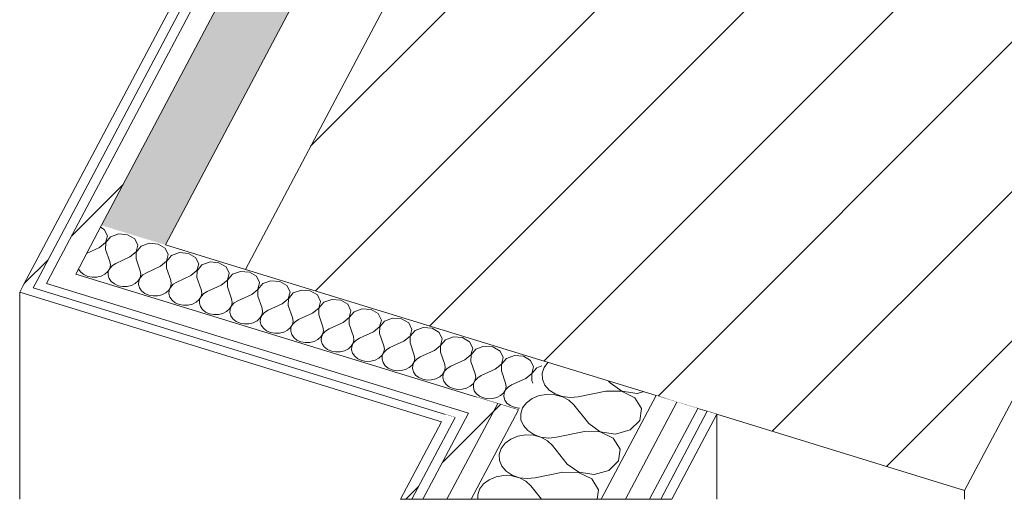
# Model space of a CAD drawing. Header units: millimetres. Extents: x -2220 to 52371, y -4077 to 6953.
# Tile 157 of 256: x 16554 to 17160, y -3983 to -3688. Entities that reach past the tile are written whole.
import ezdxf

# ---------------------------------------------------------------- set-up
doc = ezdxf.new("R2010")
doc.units = ezdxf.units.MM
doc.header["$MEASUREMENT"] = 0
doc.linetypes.add('Wipeout_Contour', pattern=[1000, 0, -1000])
doc.layers.add('10_ESTR_Pilars', color=7, linetype='Continuous')
doc.layers.add('Nuevo_08_E_Envans secs', color=7, linetype='Continuous')
for name, color, linetype, lineweight in [('10_ESTR_Pilars_Pluma_Nº__28', 7, 'Continuous', 20), ('10_ESTR_Pilars_Pluma_Nº__42', 8, 'Continuous', 25), ('10_ESTR_Pilars_Pluma_Nº__88', 7, 'Continuous', 5), ('Nuevo_08_E_Envans secs_Pluma_Nº__1', 7, 'Continuous', 5), ('Nuevo_08_E_Envans secs_Pluma_Nº__47', 7, 'Continuous', 20)]:
    doc.layers.add(name, color=color, linetype=linetype, lineweight=lineweight)
for name, color, linetype, lineweight, true_color in [('Nuevo_08_E_Envans secs_Pluma_Nº__102', 7, 'Continuous', 5, 0xcccccc), ('Nuevo_08_E_Envans secs_Pluma_Nº__171', 171, 'Continuous', 13, 0xaaaaff), ('Nuevo_08_E_Envans secs_Pluma_Nº__177', 7, 'Continuous', 15, 0xf7e046)]:
    doc.layers.add(name, color=color, linetype=linetype, lineweight=lineweight, true_color=true_color)
pattern_1 = [(45, (0, 0), (-183.8478, 183.8478), [195, -65]), (45, (7e-14, 183.85), (-183.8478, 183.8478), [195, -65])]

# ---------------------------------------------------------------- blocks, each defined once
blk = doc.blocks.new('Elem Sección_25_1')
at = {"color": 254, "linetype": 'Wipeout_Contour', "lineweight": 0, "ltscale": 69599.09414}
blk.add_wipeout([(17274.86, -3715.33), (16831.99, -3579.42), (16693.03, -3841.62), (17135.9, -3977.53)], dxfattribs=at).dxf.layer = '10_ESTR_Pilars'
at = {"layer": '10_ESTR_Pilars_Pluma_Nº__42', "linetype": 'Continuous', "lineweight": 25}
h = blk.add_hatch(dxfattribs=at)
h.set_pattern_fill('00_GCT_trama_45º_e1_400__05', color=8, style=0, pattern_type=2)
h.set_pattern_definition([(45, (0, 0), (-45.96194, 45.96194), [])])
h.paths.add_polyline_path([(17274.86, -3715.33), (16831.99, -3579.42), (16693.03, -3841.62), (17135.9, -3977.53)])
at = {"layer": '10_ESTR_Pilars_Pluma_Nº__28', "color": 7, "linetype": 'Continuous', "lineweight": 20}
for p, q in [((16831.99, -3579.42), (16693.03, -3841.62)), ((16831.99, -3579.42), (17156.76, -3679.08)), ((17274.86, -3715.33), (17135.9, -3977.53)), ((16983.36, -3930.72), (17135.9, -3977.53))]:
    blk.add_line(p, q, dxfattribs=at)
at = {"layer": '10_ESTR_Pilars_Pluma_Nº__28', "color": 7, "linetype": 'Continuous', "lineweight": 20, "flags": 128}
for points in [[(17156.76, -3679.08), (17162.67, -3680.9), (17168.57, -3682.71), (17181.36, -3686.63), (17194.16, -3690.56), (17263.05, -3711.7), (17274.86, -3715.33)], [(16693.03, -3841.62), (16877.07, -3898.1), (16945.96, -3919.24), (16958.75, -3923.17), (16971.55, -3927.09), (16977.45, -3928.91), (16983.36, -3930.72)]]:
    blk.add_lwpolyline(points, dxfattribs=at)
at = {"layer": '10_ESTR_Pilars_Pluma_Nº__88', "color": 7, "linetype": 'Continuous', "lineweight": 5}
for p, q in [((17274.86, -3983.04), (17274.86, -3715.33)), ((17135.9, -3983.04), (17135.9, -3977.53))]:
    blk.add_line(p, q, dxfattribs=at)
blk = doc.blocks.new('*X117')
at = {"layer": 'Nuevo_08_E_Envans secs_Pluma_Nº__102', "color": 254, "linetype": 'Continuous', "lineweight": 5, "true_color": 0xcccccc}
for p, q in [((16606.12, -3817.02), (16603.82, -3815.65)), ((16608.05, -3820.96), (16606.12, -3817.02)), ((16615.01, -3819.75), (16610.03, -3821.56)), ((16620.51, -3820.19), (16615.01, -3819.75)), ((16603.21, -3828.16), (16606.97, -3825.08)), ((16607.05, -3825.1), (16606.96, -3829.31)), ((16606.97, -3825.08), (16608.05, -3820.96)), ((16610.03, -3821.56), (16607.05, -3825.1)), ((16624.87, -3822.77), (16620.51, -3820.19)), ((16626.8, -3826.71), (16624.87, -3822.77)), ((16633.76, -3825.5), (16628.78, -3827.32)), ((16639.25, -3825.95), (16633.76, -3825.5)), ((16603.21, -3828.16), (16595.25, -3831.82)), ((16606.96, -3829.31), (16609.56, -3836.74)), ((16621.95, -3833.91), (16625.72, -3830.83)), ((16625.8, -3830.86), (16625.7, -3835.06)), ((16625.72, -3830.83), (16626.8, -3826.71)), ((16628.78, -3827.32), (16625.8, -3830.86)), ((16643.61, -3828.52), (16639.25, -3825.95)), ((16645.54, -3832.46), (16643.61, -3828.52)), ((16652.5, -3831.25), (16647.52, -3833.07)), ((16658, -3831.7), (16652.5, -3831.25)), ((16662.36, -3834.28), (16658, -3831.7)), ((16609.89, -3838.85), (16609.56, -3836.74)), ((16613.31, -3837.89), (16611.14, -3839.23)), ((16621.95, -3833.91), (16613.31, -3837.89)), ((16625.7, -3835.06), (16628.3, -3842.49)), ((16640.7, -3839.66), (16644.47, -3836.59)), ((16644.54, -3836.61), (16644.45, -3840.81)), ((16644.47, -3836.59), (16645.54, -3832.46)), ((16647.52, -3833.07), (16644.54, -3836.61)), ((16664.29, -3838.22), (16662.36, -3834.28)), ((16671.25, -3837), (16666.27, -3838.82)), ((16676.74, -3837.45), (16671.25, -3837)), ((16681.11, -3840.03), (16676.74, -3837.45)), ((16590.26, -3841.22), (16590.32, -3841.41)), ((16590.32, -3841.41), (16591.64, -3843.28)), ((16591.64, -3843.28), (16593.59, -3844.8)), ((16606.48, -3844.48), (16608.3, -3842.87)), ((16608.3, -3842.87), (16609.46, -3840.94)), ((16608.62, -3842.97), (16608.46, -3845.09)), ((16609.54, -3840.97), (16608.62, -3842.97)), ((16609.46, -3840.94), (16609.89, -3838.85)), ((16611.14, -3839.23), (16609.54, -3840.97)), ((16628.64, -3844.6), (16628.3, -3842.49)), ((16632.05, -3843.64), (16629.89, -3844.98)), ((16640.7, -3839.66), (16632.05, -3843.64)), ((16644.45, -3840.81), (16647.05, -3848.25)), ((16659.44, -3845.42), (16663.21, -3842.34)), ((16663.29, -3842.36), (16663.19, -3846.57)), ((16663.21, -3842.34), (16664.29, -3838.22)), ((16666.27, -3838.82), (16663.29, -3842.36)), ((16683.04, -3843.97), (16681.11, -3840.03)), ((16681.96, -3848.09), (16683.04, -3843.97)), ((16690, -3842.76), (16685.01, -3844.58)), ((16695.49, -3843.2), (16690, -3842.76)), ((16699.85, -3845.78), (16695.49, -3843.2)), ((16593.59, -3844.8), (16596.01, -3845.86)), ((16596.01, -3845.86), (16598.71, -3846.37)), ((16598.71, -3846.37), (16601.5, -3846.3)), ((16601.5, -3846.3), (16604.16, -3845.66)), ((16604.16, -3845.66), (16606.48, -3844.48)), ((16608.46, -3845.09), (16609.06, -3847.16)), ((16609.06, -3847.16), (16610.39, -3849.03)), ((16610.39, -3849.03), (16612.34, -3850.55)), ((16625.23, -3850.24), (16627.04, -3848.63)), ((16627.04, -3848.63), (16628.21, -3846.7)), ((16627.37, -3848.73), (16627.21, -3850.84)), ((16628.28, -3846.72), (16627.37, -3848.73)), ((16628.21, -3846.7), (16628.64, -3844.6)), ((16629.89, -3844.98), (16628.28, -3846.72)), ((16647.39, -3850.35), (16647.05, -3848.25)), ((16650.8, -3849.4), (16648.63, -3850.74)), ((16659.44, -3845.42), (16650.8, -3849.4)), ((16663.19, -3846.57), (16665.79, -3854)), ((16678.19, -3851.17), (16681.96, -3848.09)), ((16682.03, -3848.11), (16681.94, -3852.32)), ((16685.01, -3844.58), (16682.03, -3848.11)), ((16701.78, -3849.72), (16699.85, -3845.78)), ((16700.7, -3853.84), (16701.78, -3849.72)), ((16708.74, -3848.51), (16703.76, -3850.33)), ((16714.23, -3848.96), (16708.74, -3848.51)), ((16718.6, -3851.53), (16714.23, -3848.96)), ((16612.34, -3850.55), (16614.75, -3851.61)), ((16614.75, -3851.61), (16617.46, -3852.12)), ((16617.46, -3852.12), (16620.25, -3852.06)), ((16620.25, -3852.06), (16622.9, -3851.41)), ((16622.9, -3851.41), (16625.23, -3850.24)), ((16627.21, -3850.84), (16627.81, -3852.92)), ((16627.81, -3852.92), (16629.14, -3854.78)), ((16629.14, -3854.78), (16631.08, -3856.3)), ((16641.65, -3857.16), (16643.97, -3855.99)), ((16643.97, -3855.99), (16645.79, -3854.38)), ((16645.79, -3854.38), (16646.95, -3852.45)), ((16646.11, -3854.48), (16645.95, -3856.6)), ((16647.03, -3852.47), (16646.11, -3854.48)), ((16646.95, -3852.45), (16647.39, -3850.35)), ((16648.63, -3850.74), (16647.03, -3852.47)), ((16665.7, -3858.2), (16666.13, -3856.11)), ((16666.13, -3856.11), (16665.79, -3854)), ((16669.54, -3855.15), (16667.38, -3856.49)), ((16678.19, -3851.17), (16669.54, -3855.15)), ((16681.94, -3852.32), (16684.54, -3859.75)), ((16696.94, -3856.92), (16700.7, -3853.84)), ((16700.78, -3853.87), (16700.69, -3858.07)), ((16703.76, -3850.33), (16700.78, -3853.87)), ((16720.53, -3855.47), (16718.6, -3851.53)), ((16719.45, -3859.6), (16720.53, -3855.47)), ((16722.51, -3856.08), (16719.52, -3859.62)), ((16727.49, -3854.26), (16722.51, -3856.08)), ((16732.98, -3854.71), (16727.49, -3854.26)), ((16737.34, -3857.29), (16732.98, -3854.71)), ((16631.08, -3856.3), (16633.5, -3857.36)), ((16633.5, -3857.36), (16636.2, -3857.88)), ((16636.2, -3857.88), (16638.99, -3857.81)), ((16638.99, -3857.81), (16641.65, -3857.16)), ((16645.95, -3856.6), (16646.56, -3858.67)), ((16646.56, -3858.67), (16647.88, -3860.54)), ((16647.88, -3860.54), (16649.83, -3862.06)), ((16649.83, -3862.06), (16652.24, -3863.11)), ((16660.39, -3862.92), (16662.72, -3861.74)), ((16662.72, -3861.74), (16664.53, -3860.13)), ((16664.53, -3860.13), (16665.7, -3858.2)), ((16664.86, -3860.23), (16664.7, -3862.35)), ((16665.78, -3858.23), (16664.86, -3860.23)), ((16667.38, -3856.49), (16665.78, -3858.23)), ((16684.45, -3863.96), (16684.88, -3861.86)), ((16684.88, -3861.86), (16684.54, -3859.75)), ((16688.29, -3860.9), (16686.12, -3862.24)), ((16696.94, -3856.92), (16688.29, -3860.9)), ((16700.69, -3858.07), (16703.28, -3865.5)), ((16715.68, -3862.67), (16719.45, -3859.6)), ((16719.52, -3859.62), (16719.43, -3863.82)), ((16739.27, -3861.23), (16737.34, -3857.29)), ((16738.19, -3865.35), (16739.27, -3861.23)), ((16741.25, -3861.83), (16738.27, -3865.37)), ((16746.23, -3860.02), (16741.25, -3861.83)), ((16751.72, -3860.46), (16746.23, -3860.02)), ((16756.09, -3863.04), (16751.72, -3860.46)), ((16652.24, -3863.11), (16654.95, -3863.63)), ((16654.95, -3863.63), (16657.74, -3863.56)), ((16657.74, -3863.56), (16660.39, -3862.92)), ((16664.7, -3862.35), (16665.3, -3864.42)), ((16665.3, -3864.42), (16666.63, -3866.29)), ((16666.63, -3866.29), (16668.57, -3867.81)), ((16668.57, -3867.81), (16670.99, -3868.87)), ((16679.14, -3868.67), (16681.46, -3867.5)), ((16681.46, -3867.5), (16683.28, -3865.88)), ((16683.28, -3865.88), (16684.45, -3863.96)), ((16683.6, -3865.98), (16683.44, -3868.1)), ((16683.44, -3868.1), (16684.05, -3870.17)), ((16684.52, -3863.98), (16683.6, -3865.98)), ((16686.12, -3862.24), (16684.52, -3863.98)), ((16703.19, -3869.71), (16703.62, -3867.61)), ((16704.87, -3867.99), (16703.27, -3869.73)), ((16703.62, -3867.61), (16703.28, -3865.5)), ((16707.03, -3866.66), (16704.87, -3867.99)), ((16715.68, -3862.67), (16707.03, -3866.66)), ((16719.43, -3863.82), (16722.03, -3871.26)), ((16734.43, -3868.43), (16738.19, -3865.35)), ((16738.27, -3865.37), (16738.18, -3869.58)), ((16758.02, -3866.98), (16756.09, -3863.04)), ((16756.94, -3871.1), (16758.02, -3866.98)), ((16760, -3867.59), (16757.01, -3871.13)), ((16764.98, -3865.77), (16760, -3867.59)), ((16770.47, -3866.22), (16764.98, -3865.77)), ((16774.83, -3868.79), (16770.47, -3866.22)), ((16670.99, -3868.87), (16673.7, -3869.38)), ((16673.7, -3869.38), (16676.48, -3869.31)), ((16676.48, -3869.31), (16679.14, -3868.67)), ((16684.05, -3870.17), (16685.37, -3872.04)), ((16685.37, -3872.04), (16687.32, -3873.56)), ((16687.32, -3873.56), (16689.74, -3874.62)), ((16697.88, -3874.42), (16700.21, -3873.25)), ((16700.21, -3873.25), (16702.02, -3871.64)), ((16702.02, -3871.64), (16703.19, -3869.71)), ((16702.35, -3871.74), (16702.19, -3873.86)), ((16702.19, -3873.86), (16702.79, -3875.93)), ((16703.27, -3869.73), (16702.35, -3871.74)), ((16721.94, -3875.46), (16722.37, -3873.36)), ((16723.61, -3873.75), (16722.01, -3875.48)), ((16722.37, -3873.36), (16722.03, -3871.26)), ((16725.78, -3872.41), (16723.61, -3873.75)), ((16734.43, -3868.43), (16725.78, -3872.41)), ((16738.18, -3869.58), (16740.77, -3877.01)), ((16753.17, -3874.18), (16744.52, -3878.16)), ((16753.17, -3874.18), (16756.94, -3871.1)), ((16757.01, -3871.13), (16756.92, -3875.33)), ((16776.76, -3872.73), (16774.83, -3868.79)), ((16775.68, -3876.86), (16776.76, -3872.73)), ((16778.74, -3873.34), (16775.76, -3876.88)), ((16783.72, -3871.52), (16778.74, -3873.34)), ((16789.22, -3871.97), (16783.72, -3871.52)), ((16793.58, -3874.55), (16789.22, -3871.97)), ((16689.74, -3874.62), (16692.44, -3875.13)), ((16692.44, -3875.13), (16695.23, -3875.07)), ((16695.23, -3875.07), (16697.88, -3874.42)), ((16702.79, -3875.93), (16704.12, -3877.79)), ((16704.12, -3877.79), (16706.06, -3879.31)), ((16706.06, -3879.31), (16708.48, -3880.37)), ((16708.48, -3880.37), (16711.19, -3880.89)), ((16713.97, -3880.82), (16716.63, -3880.17)), ((16716.63, -3880.17), (16718.95, -3879)), ((16718.95, -3879), (16720.77, -3877.39)), ((16720.77, -3877.39), (16721.94, -3875.46)), ((16721.1, -3877.49), (16720.93, -3879.61)), ((16720.93, -3879.61), (16721.54, -3881.68)), ((16722.01, -3875.48), (16721.1, -3877.49)), ((16740.68, -3881.21), (16741.11, -3879.12)), ((16742.36, -3879.5), (16740.76, -3881.24)), ((16741.11, -3879.12), (16740.77, -3877.01)), ((16744.52, -3878.16), (16742.36, -3879.5)), ((16756.92, -3875.33), (16759.52, -3882.76)), ((16771.92, -3879.93), (16763.27, -3883.91)), ((16771.92, -3879.93), (16775.68, -3876.86)), ((16775.76, -3876.88), (16775.67, -3881.08)), ((16795.51, -3878.48), (16793.58, -3874.55)), ((16794.43, -3882.61), (16795.51, -3878.48)), ((16797.49, -3879.09), (16794.51, -3882.63)), ((16802.47, -3877.27), (16797.49, -3879.09)), ((16807.96, -3877.72), (16802.47, -3877.27)), ((16812.32, -3880.3), (16807.96, -3877.72)), ((16814.25, -3884.24), (16812.32, -3880.3)), ((16711.19, -3880.89), (16713.97, -3880.82)), ((16721.54, -3881.68), (16722.86, -3883.55)), ((16722.86, -3883.55), (16724.81, -3885.07)), ((16724.81, -3885.07), (16727.23, -3886.13)), ((16727.23, -3886.13), (16729.93, -3886.64)), ((16732.72, -3886.57), (16735.38, -3885.93)), ((16735.38, -3885.93), (16737.7, -3884.75)), ((16737.7, -3884.75), (16739.52, -3883.14)), ((16739.52, -3883.14), (16740.68, -3881.21)), ((16739.84, -3883.24), (16739.68, -3885.36)), ((16739.68, -3885.36), (16740.28, -3887.43)), ((16740.76, -3881.24), (16739.84, -3883.24)), ((16759.43, -3886.97), (16759.86, -3884.87)), ((16761.11, -3885.25), (16759.5, -3886.99)), ((16759.86, -3884.87), (16759.52, -3882.76)), ((16763.27, -3883.91), (16761.11, -3885.25)), ((16775.67, -3881.08), (16778.27, -3888.52)), ((16790.66, -3885.68), (16782.02, -3889.67)), ((16790.66, -3885.68), (16794.43, -3882.61)), ((16794.51, -3882.63), (16794.41, -3886.84)), ((16813.18, -3888.36), (16814.25, -3884.24)), ((16816.23, -3884.84), (16813.25, -3888.38)), ((16821.21, -3883.03), (16816.23, -3884.84)), ((16826.71, -3883.47), (16821.21, -3883.03)), ((16831.07, -3886.05), (16826.71, -3883.47)), ((16833, -3889.99), (16831.07, -3886.05)), ((16729.93, -3886.64), (16732.72, -3886.57)), ((16740.28, -3887.43), (16741.61, -3889.3)), ((16741.61, -3889.3), (16743.56, -3890.82)), ((16743.56, -3890.82), (16745.97, -3891.88)), ((16745.97, -3891.88), (16748.68, -3892.39)), ((16748.68, -3892.39), (16751.46, -3892.32)), ((16751.46, -3892.32), (16754.12, -3891.68)), ((16754.12, -3891.68), (16756.45, -3890.51)), ((16756.45, -3890.51), (16758.26, -3888.89)), ((16758.26, -3888.89), (16759.43, -3886.97)), ((16758.59, -3889), (16758.42, -3891.11)), ((16758.42, -3891.11), (16759.03, -3893.19)), ((16759.5, -3886.99), (16758.59, -3889)), ((16778.17, -3892.72), (16778.6, -3890.62)), ((16779.85, -3891.01), (16778.25, -3892.74)), ((16778.6, -3890.62), (16778.27, -3888.52)), ((16782.02, -3889.67), (16779.85, -3891.01)), ((16794.41, -3886.84), (16797.01, -3894.27)), ((16809.41, -3891.44), (16800.76, -3895.42)), ((16809.41, -3891.44), (16813.18, -3888.36)), ((16813.25, -3888.38), (16813.16, -3892.59)), ((16831.92, -3894.11), (16833, -3889.99)), ((16834.98, -3890.6), (16832, -3894.14)), ((16839.96, -3888.78), (16834.98, -3890.6)), ((16845.45, -3889.23), (16839.96, -3888.78)), ((16849.82, -3891.8), (16845.45, -3889.23)), ((16851.75, -3895.74), (16849.82, -3891.8)), ((16759.03, -3893.19), (16760.36, -3895.05)), ((16760.36, -3895.05), (16762.3, -3896.57)), ((16762.3, -3896.57), (16764.72, -3897.63)), ((16764.72, -3897.63), (16767.42, -3898.15)), ((16767.42, -3898.15), (16770.21, -3898.08)), ((16770.21, -3898.08), (16772.87, -3897.43)), ((16772.87, -3897.43), (16775.19, -3896.26)), ((16775.19, -3896.26), (16777.01, -3894.65)), ((16777.01, -3894.65), (16778.17, -3892.72)), ((16777.33, -3894.75), (16777.17, -3896.87)), ((16777.17, -3896.87), (16777.78, -3898.94)), ((16778.25, -3892.74), (16777.33, -3894.75)), ((16795.75, -3900.4), (16796.92, -3898.47)), ((16797, -3898.5), (16796.08, -3900.5)), ((16796.92, -3898.47), (16797.35, -3896.38)), ((16798.6, -3896.76), (16797, -3898.5)), ((16797.35, -3896.38), (16797.01, -3894.27)), ((16800.76, -3895.42), (16798.6, -3896.76)), ((16813.16, -3892.59), (16815.76, -3900.02)), ((16828.16, -3897.19), (16819.51, -3901.17)), ((16828.16, -3897.19), (16831.92, -3894.11)), ((16832, -3894.14), (16831.9, -3898.34)), ((16831.9, -3898.34), (16834.5, -3905.77)), ((16850.67, -3899.87), (16851.75, -3895.74)), ((16853.72, -3896.35), (16850.74, -3899.89)), ((16858.71, -3894.53), (16853.72, -3896.35)), ((16864.2, -3894.98), (16858.71, -3894.53)), ((16868.56, -3897.56), (16864.2, -3894.98)), ((16870.49, -3901.5), (16868.56, -3897.56)), ((16777.78, -3898.94), (16779.1, -3900.81)), ((16779.1, -3900.81), (16781.05, -3902.33)), ((16781.05, -3902.33), (16783.46, -3903.38)), ((16783.46, -3903.38), (16786.17, -3903.9)), ((16786.17, -3903.9), (16788.96, -3903.83)), ((16788.96, -3903.83), (16791.61, -3903.19)), ((16791.61, -3903.19), (16793.94, -3902.01)), ((16793.94, -3902.01), (16795.75, -3900.4)), ((16796.08, -3900.5), (16795.92, -3902.62)), ((16795.92, -3902.62), (16796.52, -3904.69)), ((16814.5, -3906.15), (16815.66, -3904.23)), ((16815.74, -3904.25), (16814.82, -3906.25)), ((16815.66, -3904.23), (16816.1, -3902.13)), ((16817.34, -3902.51), (16815.74, -3904.25)), ((16816.1, -3902.13), (16815.76, -3900.02)), ((16819.51, -3901.17), (16817.34, -3902.51)), ((16846.9, -3902.94), (16838.25, -3906.93)), ((16846.9, -3902.94), (16850.67, -3899.87)), ((16850.74, -3899.89), (16850.65, -3904.09)), ((16850.65, -3904.09), (16853.25, -3911.53)), ((16869.41, -3905.62), (16870.49, -3901.5)), ((16872.47, -3902.1), (16869.49, -3905.64)), ((16875.54, -3900.98), (16872.47, -3902.1)), ((16796.52, -3904.69), (16797.85, -3906.56)), ((16797.85, -3906.56), (16799.79, -3908.08)), ((16799.79, -3908.08), (16802.21, -3909.14)), ((16802.21, -3909.14), (16804.91, -3909.65)), ((16804.91, -3909.65), (16807.7, -3909.58)), ((16807.7, -3909.58), (16810.36, -3908.94)), ((16810.36, -3908.94), (16812.68, -3907.76)), ((16812.68, -3907.76), (16814.5, -3906.15)), ((16814.82, -3906.25), (16814.66, -3908.37)), ((16814.66, -3908.37), (16815.27, -3910.44)), ((16815.27, -3910.44), (16816.59, -3912.31)), ((16833.24, -3911.91), (16834.41, -3909.98)), ((16834.49, -3910), (16833.57, -3912.01)), ((16834.41, -3909.98), (16834.84, -3907.88)), ((16836.09, -3908.26), (16834.49, -3910)), ((16834.84, -3907.88), (16834.5, -3905.77)), ((16838.25, -3906.93), (16836.09, -3908.26)), ((16865.65, -3908.7), (16857, -3912.68)), ((16865.65, -3908.7), (16869.41, -3905.62)), ((16869.49, -3905.64), (16869.4, -3909.85)), ((16869.4, -3909.85), (16869.97, -3911.49)), ((16816.59, -3912.31), (16818.54, -3913.83)), ((16818.54, -3913.83), (16820.95, -3914.89)), ((16820.95, -3914.89), (16823.66, -3915.4)), ((16823.66, -3915.4), (16826.45, -3915.34)), ((16826.45, -3915.34), (16829.1, -3914.69)), ((16829.1, -3914.69), (16831.43, -3913.52)), ((16831.43, -3913.52), (16833.24, -3911.91)), ((16833.57, -3912.01), (16833.41, -3914.13)), ((16833.41, -3914.13), (16834.01, -3916.2)), ((16834.01, -3916.2), (16835.34, -3918.06)), ((16851.99, -3917.66), (16853.16, -3915.73)), ((16853.23, -3915.75), (16852.31, -3917.76)), ((16853.16, -3915.73), (16853.59, -3913.63)), ((16854.83, -3914.02), (16853.23, -3915.75)), ((16853.59, -3913.63), (16853.25, -3911.53)), ((16857, -3912.68), (16854.83, -3914.02)), ((16835.34, -3918.06), (16837.28, -3919.58)), ((16837.28, -3919.58), (16839.7, -3920.64)), ((16839.7, -3920.64), (16842.41, -3921.16)), ((16842.41, -3921.16), (16845.19, -3921.09)), ((16845.19, -3921.09), (16847.85, -3920.44)), ((16847.85, -3920.44), (16850.17, -3919.27)), ((16850.17, -3919.27), (16851.99, -3917.66)), ((16852.31, -3917.76), (16852.15, -3919.88)), ((16852.15, -3919.88), (16852.76, -3921.95)), ((16852.76, -3921.95), (16854.08, -3923.82)), ((16854.08, -3923.82), (16856.03, -3925.34)), ((16856.03, -3925.34), (16858.45, -3926.39)), ((16858.45, -3926.39), (16861.15, -3926.91)), ((16861.15, -3926.91), (16861.81, -3926.89))]:
    blk.add_line(p, q, dxfattribs=at)
blk = doc.blocks.new('Elem Sección_99_1')
at = {"layer": 'Nuevo_08_E_Envans secs', "lineweight": 0}
blk.add_blockref('*X117', (0, 0), dxfattribs=at)
at = {"color": 254, "linetype": 'Wipeout_Contour', "lineweight": 0, "ltscale": 68533.352815}
blk.add_wipeout([(16556.43, -3851.09), (16554.05, -3855.58), (16813.86, -3935.32), (16816.25, -3930.82)], dxfattribs=at).dxf.layer = 'Nuevo_08_E_Envans secs'
at = {"layer": 'Nuevo_08_E_Envans secs_Pluma_Nº__171', "linetype": 'Continuous', "lineweight": 13, "true_color": 0xaaaaff}
h = blk.add_hatch(dxfattribs=at)
h.set_pattern_fill('Panellat_HPL_0001', color=161, style=0, pattern_type=2)
h.set_pattern_definition(pattern_1)
h.paths.add_polyline_path([(16556.43, -3851.09), (16554.05, -3855.58), (16813.86, -3935.32), (16816.25, -3930.82)])
at = {"layer": 'Nuevo_08_E_Envans secs_Pluma_Nº__1', "color": 7, "linetype": 'Continuous', "lineweight": 5}
blk.add_line((16556.43, -3851.09), (16554.05, -3855.58), dxfattribs=at)
at = {"layer": 'Nuevo_08_E_Envans secs_Pluma_Nº__47', "color": 7, "linetype": 'Continuous', "lineweight": 20}
blk.add_line((16554.05, -3855.58), (16554.05, -3983.04), dxfattribs=at)
at = {"color": 254, "linetype": 'Wipeout_Contour', "lineweight": 0, "ltscale": 85624.629079}
blk.add_wipeout([(16570.62, -3850.22), (16830.44, -3929.95), (16835.6, -3920.21), (16588.58, -3844.41), (16575.79, -3840.48)], dxfattribs=at).dxf.layer = 'Nuevo_08_E_Envans secs'
at = {"layer": 'Nuevo_08_E_Envans secs_Pluma_Nº__177', "linetype": 'Continuous', "lineweight": 15, "true_color": 0xf7e046}
h = blk.add_hatch(dxfattribs=at)
h.set_pattern_fill('Panellat_HPL_0001', color=53, style=0, pattern_type=2)
h.set_pattern_definition(pattern_1)
h.paths.add_polyline_path([(16570.62, -3850.22), (16830.44, -3929.95), (16835.6, -3920.21), (16588.58, -3844.41), (16575.79, -3840.48)])
at = {"layer": 'Nuevo_08_E_Envans secs_Pluma_Nº__1', "color": 7, "linetype": 'Continuous', "lineweight": 5}
for p, q in [((16643.83, -3826.52), (16693.03, -3841.62)), ((16554.05, -3855.58), (16813.86, -3935.32))]:
    blk.add_line(p, q, dxfattribs=at)
at = {"layer": 'Nuevo_08_E_Envans secs_Pluma_Nº__1', "color": 7, "linetype": 'Continuous', "lineweight": 5, "flags": 128}
for points in [[(16588.58, -3844.41), (16835.6, -3920.21), (16848.39, -3924.14), (16861.19, -3928.07)], [(16562.34, -3852.9), (16816.25, -3930.82), (16822.15, -3932.63)], [(16570.62, -3850.22), (16824.53, -3928.14), (16830.44, -3929.95)]]:
    blk.add_lwpolyline(points, dxfattribs=at)
blk = doc.blocks.new('*X155')
at = {"layer": 'Nuevo_08_E_Envans secs_Pluma_Nº__102', "linetype": 'Continuous', "lineweight": 5, "true_color": 0xcccccc}
blk.add_hatch(color=254, dxfattribs=at).paths.add_polyline_path([(16604.46, -3814.44), (16643.83, -3826.52), (16911.82, -3320.84), (16872.45, -3308.76)])
blk = doc.blocks.new('Elem Sección_118_1')
at = {"layer": 'Nuevo_08_E_Envans secs', "lineweight": 0}
blk.add_blockref('*X155', (0, 0), dxfattribs=at)
at = {"color": 254, "linetype": 'Wipeout_Contour', "lineweight": 0, "ltscale": 102654.542806}
blk.add_wipeout([(16872.45, -3308.76), (16877.62, -3299.02), (16864.82, -3295.09), (16575.79, -3840.48), (16588.58, -3844.41), (16604.46, -3814.44)], dxfattribs=at).dxf.layer = 'Nuevo_08_E_Envans secs'
at = {"layer": 'Nuevo_08_E_Envans secs_Pluma_Nº__177', "linetype": 'Continuous', "lineweight": 15, "true_color": 0xf7e046}
h = blk.add_hatch(dxfattribs=at)
h.set_pattern_fill('Panellat_HPL_0001', color=53, style=0, pattern_type=2)
h.set_pattern_definition(pattern_1)
h.paths.add_polyline_path([(16872.45, -3308.76), (16877.62, -3299.02), (16864.82, -3295.09), (16575.79, -3840.48), (16588.58, -3844.41), (16604.46, -3814.44)])
at = {"color": 254, "linetype": 'Wipeout_Contour', "lineweight": 0, "ltscale": 68357.905452}
blk.add_wipeout([(16857.78, -3282.48), (16556.43, -3851.09), (16562.34, -3852.9), (16863.68, -3284.29)], dxfattribs=at).dxf.layer = 'Nuevo_08_E_Envans secs'
at = {"layer": 'Nuevo_08_E_Envans secs_Pluma_Nº__171', "linetype": 'Continuous', "lineweight": 13, "true_color": 0xaaaaff}
h = blk.add_hatch(dxfattribs=at)
h.set_pattern_fill('Panellat_HPL_0001', color=161, style=0, pattern_type=2)
h.set_pattern_definition(pattern_1)
h.paths.add_polyline_path([(16857.78, -3282.48), (16556.43, -3851.09), (16562.34, -3852.9), (16863.68, -3284.29)])
at = {"layer": 'Nuevo_08_E_Envans secs_Pluma_Nº__1', "color": 7, "linetype": 'Continuous', "lineweight": 5}
for p, q in [((16857.78, -3282.48), (16556.43, -3851.09)), ((16857.78, -3282.48), (16863.68, -3284.29)), ((16895.94, -3350.81), (16643.83, -3826.52))]:
    blk.add_line(p, q, dxfattribs=at)
at = {"layer": 'Nuevo_08_E_Envans secs_Pluma_Nº__1', "color": 7, "linetype": 'Continuous', "lineweight": 5, "flags": 128}
for points in [[(16861.3, -3288.79), (16564.72, -3848.41), (16562.34, -3852.9)], [(16864.82, -3295.09), (16575.79, -3840.48), (16570.62, -3850.22)], [(16872.45, -3308.76), (16604.46, -3814.44), (16588.58, -3844.41)]]:
    blk.add_lwpolyline(points, dxfattribs=at)
blk = doc.blocks.new('*X157')
at = {"layer": 'Nuevo_08_E_Envans secs_Pluma_Nº__102', "color": 254, "linetype": 'Continuous', "lineweight": 5, "true_color": 0xcccccc}
for p, q in [((16876.98, -3901.87), (16875.79, -3905.47)), ((16879.31, -3898.79), (16876.98, -3901.87)), ((16875.79, -3905.47), (16875.95, -3909.19)), ((16875.95, -3909.19), (16877.43, -3912.73)), ((16917.67, -3911.45), (16916.72, -3910.27)), ((16877.43, -3912.73), (16880.12, -3915.82)), ((16880.12, -3915.82), (16883.83, -3918.24)), ((16915.02, -3916.45), (16897.93, -3919.91)), ((16924.68, -3916.57), (16915.02, -3916.45)), ((16917.67, -3911.45), (16924.74, -3916.47)), ((16932.82, -3920.54), (16924.68, -3916.57)), ((16924.74, -3916.47), (16934.22, -3917.9)), ((16869.67, -3921.03), (16866.17, -3923.62)), ((16873.96, -3919.26), (16869.67, -3921.03)), ((16878.73, -3918.46), (16873.96, -3919.26)), ((16883.6, -3918.67), (16878.73, -3918.46)), ((16888.21, -3919.89), (16883.6, -3918.67)), ((16883.83, -3918.24), (16888.26, -3919.79)), ((16892.2, -3922.03), (16888.21, -3919.89)), ((16888.26, -3919.79), (16893.08, -3920.36)), ((16895.28, -3924.91), (16892.2, -3922.03)), ((16893.08, -3920.36), (16897.93, -3919.91)), ((16937, -3927.18), (16932.82, -3920.54)), ((16934.22, -3917.9), (16938.05, -3916.81)), ((16863.74, -3926.84), (16862.56, -3930.45)), ((16866.17, -3923.62), (16863.74, -3926.84)), ((16904.43, -3936.43), (16895.28, -3924.91)), ((16935.97, -3934.49), (16937, -3927.18)), ((16862.56, -3930.45), (16862.71, -3934.16)), ((16862.71, -3934.16), (16864.19, -3937.7)), ((16930.04, -3940.3), (16935.97, -3934.49)), ((16864.19, -3937.7), (16866.89, -3940.79)), ((16866.89, -3940.79), (16870.6, -3943.21)), ((16904.43, -3936.43), (16911.5, -3941.44)), ((16920.98, -3942.88), (16930.04, -3940.3)), ((16856.44, -3946), (16852.94, -3948.59)), ((16860.73, -3944.24), (16856.44, -3946)), ((16865.49, -3943.43), (16860.73, -3944.24)), ((16870.36, -3943.64), (16865.49, -3943.43)), ((16874.97, -3944.86), (16870.36, -3943.64)), ((16870.6, -3943.21), (16875.03, -3944.76)), ((16878.97, -3947), (16874.97, -3944.86)), ((16875.03, -3944.76), (16879.85, -3945.34)), ((16882.05, -3949.88), (16878.97, -3947)), ((16879.85, -3945.34), (16884.69, -3944.88)), ((16901.78, -3941.42), (16884.69, -3944.88)), ((16911.45, -3941.54), (16901.78, -3941.42)), ((16919.59, -3945.51), (16911.45, -3941.54)), ((16911.5, -3941.44), (16920.98, -3942.88)), ((16923.76, -3952.15), (16919.59, -3945.51)), ((16850.51, -3951.81), (16849.32, -3955.42)), ((16852.94, -3948.59), (16850.51, -3951.81)), ((16891.2, -3961.4), (16882.05, -3949.88)), ((16922.73, -3959.46), (16923.76, -3952.15)), ((16849.32, -3955.42), (16849.48, -3959.13)), ((16849.48, -3959.13), (16850.96, -3962.67)), ((16850.96, -3962.67), (16853.66, -3965.76)), ((16891.2, -3961.4), (16898.27, -3966.41)), ((16907.75, -3967.85), (16916.81, -3965.28)), ((16916.81, -3965.28), (16922.73, -3959.46)), ((16843.2, -3970.97), (16839.71, -3973.57)), ((16847.5, -3969.21), (16843.2, -3970.97)), ((16852.26, -3968.4), (16847.5, -3969.21)), ((16857.13, -3968.62), (16852.26, -3968.4)), ((16853.66, -3965.76), (16857.36, -3968.18)), ((16861.74, -3969.84), (16857.13, -3968.62)), ((16857.36, -3968.18), (16861.79, -3969.74)), ((16865.73, -3971.97), (16861.74, -3969.84)), ((16861.79, -3969.74), (16866.61, -3970.31)), ((16866.61, -3970.31), (16871.46, -3969.86)), ((16888.55, -3966.39), (16871.46, -3969.86)), ((16898.21, -3966.51), (16888.55, -3966.39)), ((16906.35, -3970.48), (16898.21, -3966.51)), ((16898.27, -3966.41), (16907.75, -3967.85)), ((16910.53, -3977.12), (16906.35, -3970.48)), ((16837.27, -3976.79), (16836.09, -3980.39)), ((16839.71, -3973.57), (16837.27, -3976.79)), ((16868.81, -3974.85), (16865.73, -3971.97)), ((16875.32, -3983.04), (16868.81, -3974.85)), ((16909.7, -3983.04), (16910.53, -3977.12)), ((16836.09, -3980.39), (16836.2, -3983.04))]:
    blk.add_line(p, q, dxfattribs=at)
blk = doc.blocks.new('Elem Sección_119_1')
at = {"layer": 'Nuevo_08_E_Envans secs', "lineweight": 0}
blk.add_blockref('*X157', (0, 0), dxfattribs=at)
at = {"color": 254, "linetype": 'Wipeout_Contour', "lineweight": 0, "ltscale": 69191.316235}
blk.add_wipeout([(16817.18, -3983.04), (16832.05, -3983.04), (16861.19, -3928.07), (16848.39, -3924.14)], dxfattribs=at).dxf.layer = 'Nuevo_08_E_Envans secs'
at = {"color": 254, "linetype": 'Wipeout_Contour', "lineweight": 0, "ltscale": 69619.692048}
blk.add_wipeout([(16927.02, -3983.04), (16941.89, -3983.04), (16971.55, -3927.09), (16958.75, -3923.17)], dxfattribs=at).dxf.layer = 'Nuevo_08_E_Envans secs'
at = {"layer": 'Nuevo_08_E_Envans secs_Pluma_Nº__177', "linetype": 'Continuous', "lineweight": 15, "true_color": 0xf7e046}
h = blk.add_hatch(dxfattribs=at)
h.set_pattern_fill('Panellat_HPL_0001', color=53, style=0, pattern_type=2)
h.set_pattern_definition(pattern_1)
h.paths.add_polyline_path([(16817.18, -3983.04), (16832.05, -3983.04), (16861.19, -3928.07), (16848.39, -3924.14)])
h = blk.add_hatch(dxfattribs=at)
h.set_pattern_fill('Panellat_HPL_0001', color=53, style=0, pattern_type=2)
h.set_pattern_definition(pattern_1)
h.paths.add_polyline_path([(16927.02, -3983.04), (16941.89, -3983.04), (16971.55, -3927.09), (16958.75, -3923.17)])
at = {"color": 254, "linetype": 'Wipeout_Contour', "lineweight": 0, "ltscale": 69564.035577}
blk.add_wipeout([(16912.14, -3983.04), (16927.02, -3983.04), (16958.75, -3923.17), (16945.96, -3919.24)], dxfattribs=at).dxf.layer = 'Nuevo_08_E_Envans secs'
at = {"color": 254, "linetype": 'Wipeout_Contour', "lineweight": 0, "ltscale": 69061.100839}
blk.add_wipeout([(16816.25, -3930.82), (16788.57, -3983.04), (16795.44, -3983.04), (16822.15, -3932.63)], dxfattribs=at).dxf.layer = 'Nuevo_08_E_Envans secs'
at = {"layer": 'Nuevo_08_E_Envans secs_Pluma_Nº__171', "linetype": 'Continuous', "lineweight": 13, "true_color": 0xaaaaff}
h = blk.add_hatch(dxfattribs=at)
h.set_pattern_fill('Panellat_HPL_0001', color=161, style=0, pattern_type=2)
h.set_pattern_definition(pattern_1)
h.paths.add_polyline_path([(16816.25, -3930.82), (16788.57, -3983.04), (16795.44, -3983.04), (16822.15, -3932.63)])
at = {"layer": 'Nuevo_08_E_Envans secs_Pluma_Nº__177', "linetype": 'Continuous', "lineweight": 15, "true_color": 0xf7e046}
h = blk.add_hatch(dxfattribs=at)
h.set_pattern_fill('Panellat_HPL_0001', color=53, style=0, pattern_type=2)
h.set_pattern_definition(pattern_1)
h.paths.add_polyline_path([(16912.14, -3983.04), (16927.02, -3983.04), (16958.75, -3923.17), (16945.96, -3919.24)])
at = {"color": 254, "linetype": 'Wipeout_Contour', "lineweight": 0, "ltscale": 69135.666944}
blk.add_wipeout([(16848.39, -3924.14), (16835.6, -3920.21), (16802.3, -3983.04), (16817.18, -3983.04)], dxfattribs=at).dxf.layer = 'Nuevo_08_E_Envans secs'
at = {"color": 254, "linetype": 'Wipeout_Contour', "lineweight": 0, "ltscale": 69686.065737}
blk.add_wipeout([(16955.62, -3983.04), (16983.36, -3930.72), (16977.45, -3928.91), (16948.76, -3983.04)], dxfattribs=at).dxf.layer = 'Nuevo_08_E_Envans secs'
at = {"layer": 'Nuevo_08_E_Envans secs_Pluma_Nº__171', "linetype": 'Continuous', "lineweight": 13, "true_color": 0xaaaaff}
h = blk.add_hatch(dxfattribs=at)
h.set_pattern_fill('Panellat_HPL_0001', color=161, style=0, pattern_type=2)
h.set_pattern_definition(pattern_1)
h.paths.add_polyline_path([(16955.62, -3983.04), (16983.36, -3930.72), (16977.45, -3928.91), (16948.76, -3983.04)])
at = {"layer": 'Nuevo_08_E_Envans secs_Pluma_Nº__177', "linetype": 'Continuous', "lineweight": 15, "true_color": 0xf7e046}
h = blk.add_hatch(dxfattribs=at)
h.set_pattern_fill('Panellat_HPL_0001', color=53, style=0, pattern_type=2)
h.set_pattern_definition(pattern_1)
h.paths.add_polyline_path([(16848.39, -3924.14), (16835.6, -3920.21), (16802.3, -3983.04), (16817.18, -3983.04)])
at = {"layer": 'Nuevo_08_E_Envans secs_Pluma_Nº__1', "color": 7, "linetype": 'Continuous', "lineweight": 5}
for p, q in [((16945.96, -3919.24), (16912.14, -3983.04)), ((16848.39, -3924.14), (16817.18, -3983.04)), ((16861.19, -3928.07), (16832.05, -3983.04)), ((16958.75, -3923.17), (16927.02, -3983.04)), ((16971.55, -3927.09), (16941.89, -3983.04)), ((16977.45, -3928.91), (16948.76, -3983.04)), ((16822.15, -3932.63), (16795.44, -3983.04)), ((16830.44, -3929.95), (16802.3, -3983.04)), ((16983.36, -3930.72), (16955.62, -3983.04)), ((16813.86, -3935.32), (16788.57, -3983.04))]:
    blk.add_line(p, q, dxfattribs=at)
at = {"layer": 'Nuevo_08_E_Envans secs_Pluma_Nº__1', "color": 7, "linetype": 'Continuous', "lineweight": 5, "flags": 128}
blk.add_lwpolyline([(16955.62, -3983.04), (16948.76, -3983.04), (16941.89, -3983.04), (16927.02, -3983.04), (16912.14, -3983.04), (16832.05, -3983.04), (16817.18, -3983.04), (16802.3, -3983.04), (16795.44, -3983.04), (16788.57, -3983.04)], dxfattribs=at)
at = {"layer": 'Nuevo_08_E_Envans secs_Pluma_Nº__47', "color": 7, "linetype": 'Continuous', "lineweight": 20}
blk.add_line((16983.36, -3983.04), (16983.36, -3930.72), dxfattribs=at)

msp = doc.modelspace()

# ---------------------------------------------------------------- block references
at = {"layer": '10_ESTR_Pilars', "lineweight": 0}
msp.add_blockref('Elem Sección_25_1', (0, 0), dxfattribs=at)

# ---------------------------------------------------------------- next in the draw order: block references
at = {"layer": 'Nuevo_08_E_Envans secs', "lineweight": 0}
msp.add_blockref('Elem Sección_99_1', (0, 0), dxfattribs=at)

# ---------------------------------------------------------------- next in the draw order: block references
for name in ['Elem Sección_118_1', 'Elem Sección_119_1']:
    msp.add_blockref(name, (0, 0), dxfattribs=at)

doc.saveas('drawing.dxf')
